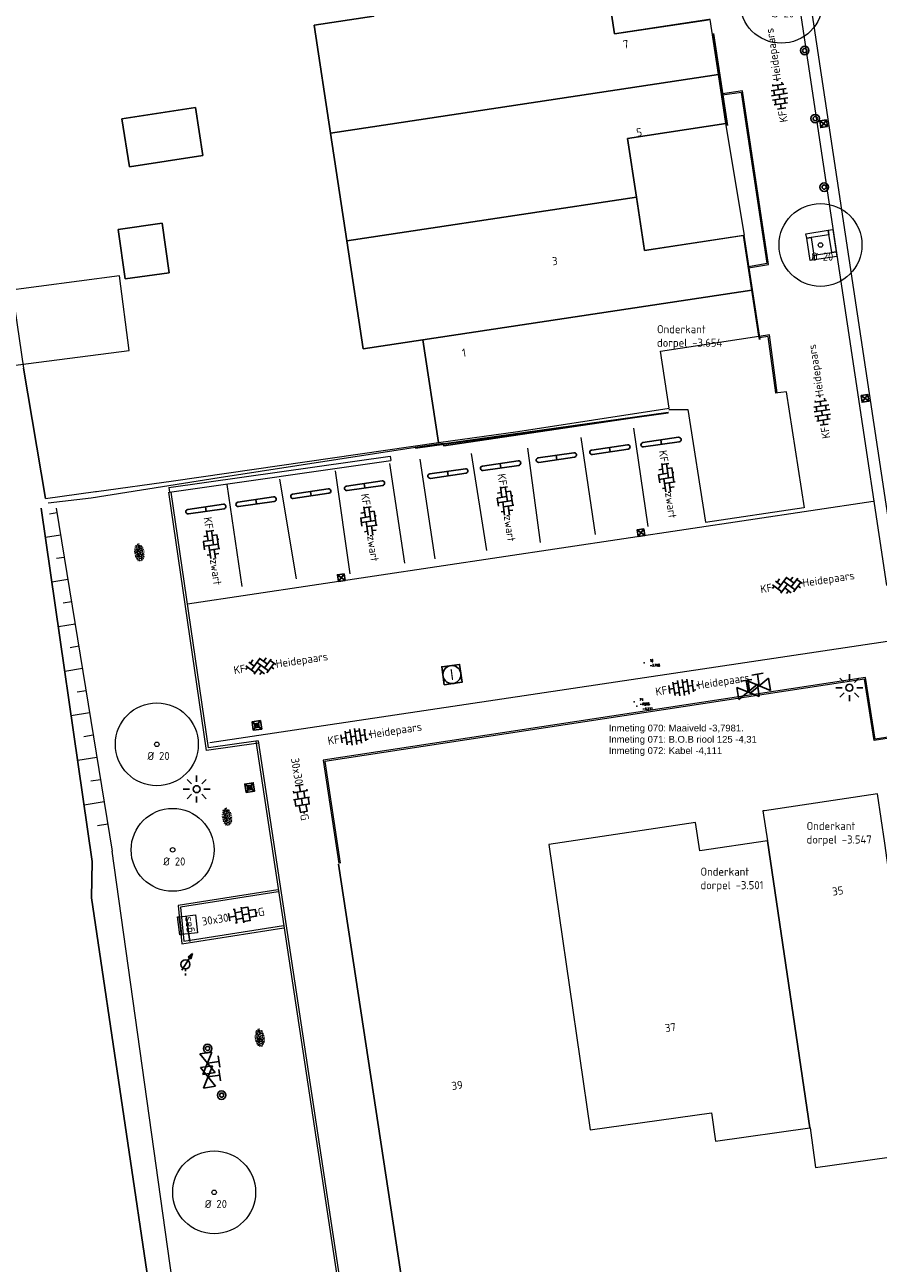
# Model space of a CAD drawing. Header units: metres. Extents: x 102746 to 103541, y 468531 to 469408.
# Tile 3 of 87: x 102978 to 103016, y 468699 to 468754. Entities that reach past the tile are written whole.
import ezdxf
from ezdxf.enums import TextEntityAlignment as Align

# ---------------------------------------------------------------- set-up
doc = ezdxf.new("R2010")
doc.units = ezdxf.units.M
for name, pattern in [('HIDDENX2', [0.75, 0.5, -0.25]), ('VH-OPSLUITBAND_100X200', [16, 8, -2, 4, -2]), ('VH-OPSLUITBAND_60X200', [12, 6, -2, 2, -2])]:
    doc.linetypes.add(name, pattern=pattern)
doc.layers.get('0').update_dxf_attribs({"lineweight": 25})
for name, color, linetype, lineweight in [('B-RO-BC-BETONVORM-G', 251, 'Continuous', 0), ('B-RO-GR-BOOM-G', 90, 'Continuous', 13), ('B-RO-GR-BOOM_BOOM_20 CM-S', 90, 'Continuous', 25), ('B-RO-GR-GRAS-S', 60, 'Continuous', 25), ('B-RO-GW-TALUDARCERING_KORT-G', 90, 'Continuous', 18), ('B-RO-GW-TALUDARCERING_LANG-G', 90, 'Continuous', 18), ('B-RO-IE-MEUBILAIR_WEGMEUBILAIR-S', 7, 'Continuous', 25), ('B-RO-IE-MEUBILAIR_WEGMEUBILAIR_LICHTMAST-S', 7, 'Continuous', 25), ('B-RO-IE-TERREINAFSCHEIDING_KUNSTMATIG_SCHUTTING-G', 90, 'IE-TERREINAFSCHEIDING-KUNSTMATIG-DICHT', 18), ('B-RO-KL-GAS_HULPSTUK-S', 30, 'Continuous', 25), ('B-RO-KL-GAS_TERREINKAST-S', 30, 'Continuous', 25), ('B-RO-KL-WATER_HULPSTUK-S', 170, 'Continuous', 25), ('B-RO-OB-BESCHOEIING-G', 7, 'OB-BESCHOEIING', 18), ('B-RO-OG-BEBOUWING-G', 7, 'Continuous', 35), ('B-RO-OG-BGT-G', 253, 'Continuous', 13), ('B-RO-RI-GWA_RIOOLPUT-S', 30, 'Continuous', 25), ('B-RO-RI-HWA_KOLK-S', 150, 'Continuous', 25), ('B-RO-VH-GOOT-G', 170, 'Continuous', 18), ('B-RO-VH-KANTOPSLUITING_ACHTERKANTBAND-G', 253, 'Continuous', 18), ('B-RO-VH-KANTOPSLUITING_OPSLUITBAND_100X200-G', 150, 'VH-OPSLUITBAND_100X200', 18), ('B-RO-VH-KANTOPSLUITING_OPSLUITBAND_60X200-G', 150, 'VH-OPSLUITBAND_60X200', 18), ('B-RO-VH-VERHARDING-G', 252, 'Continuous', 18), ('B-RO-VH-VERHARDING_BETONSTRAATSTEEN-S', 252, 'Continuous', 25), ('B-RO-VH-VERHARDING_TEGEL_BETON-S', 252, 'Continuous', 25), ('B-RO-VW-MARKERING_WEG MARKERING-G', 7, 'Continuous', 0), ('B-XX-GW-WATERGANG_GREPPEL_INSTEEK-G', 90, 'Continuous', 18), ('CALQUE_PTTOPO_ALT', 7, 'Continuous', 0), ('CALQUE_PTTOPO_MAT', 7, 'Continuous', 0), ('PTTOPO', 7, 'Continuous', 0), ('X-XX-AL-T18', 7, 'Continuous', 18)]:
    doc.layers.add(name, color=color, linetype=linetype, lineweight=lineweight)
doc.layers.add('B-RO-GW-TALUDARCERING-S', color=7, linetype='Continuous', lineweight=25, true_color=0xc5e2d1)
doc.layers.add('Punten', color=7, linetype='Continuous')
doc.styles.add('ARIAL', font='arial.ttf')
doc.styles.add('NLCS-ISO', font='txt')
doc.styles.add('NLCS-ISO-M200-T18', font='txt', dxfattribs={"height": 0.36})
doc.styles.add('Style-STANDARD', font='STANDARD.shx')
doc.linetypes.add('IE-TERREINAFSCHEIDING-KUNSTMATIG-DICHT', pattern='A,8,-1,[82,NLCS.shx,S=0.75,R=90,X=0,Y=0],-1', length=10)
doc.linetypes.add('OB-BESCHOEIING', pattern='A,30,-5,[1,NLCS.shx,S=1,R=0,X=0,Y=0],-5', length=40)

# ---------------------------------------------------------------- blocks, each defined once
blk = doc.blocks.new('B-SIE-WEG_LICHTMAST_SPOT-SO')
for p, q in [((0, 1.62), (0, 3)), ((-3, 0), (-1.62, 0)), ((-2.12, 2.12), (-1.15, 1.15)), ((1.15, 1.15), (2.12, 2.12)), ((-2.12, -2.12), (-1.15, -1.15)), ((0, -3), (0, -1.62)), ((1.15, -1.15), (2.12, -2.12)), ((1.62, 0), (3, 0))]:
    blk.add_line(p, q)
blk.add_circle((0, 0), 0.77)
at = {"style": 'NLCS-ISO'}
blk.add_attdef('TYPE', text='', height=1.8, dxfattribs=at).set_placement((0, 3), align=Align.BOTTOM_CENTER)
blk = doc.blocks.new('SIE-WEG_PARKEERMAATREGEL_STOOTBAND_200X200X900_DUBBEL')
for p, q in [((0.8, 0.1), (-0.8, 0.1)), ((0, -0.1), (0, 0.1)), ((0.8, -0.1), (-0.8, -0.1))]:
    blk.add_line(p, q)
for centre, start, end in [((-0.8, 0), 90, 270), ((0.8, 0), 270, 90)]:
    blk.add_arc(centre, 0.1, start, end)
blk = doc.blocks.new('SVH-BSS_KEIFORMAAT_ELLEBOOG_KL-SO')
for p, q in [((-2.92, 0.92), (-2.92, -0.66)), ((-2.92, 0.39), (0.23, 0.39)), ((-1.87, 1.5), (-1.87, 0.39)), ((-1.87, 1.44), (1.28, 1.44)), ((-0.82, 1.75), (-0.82, 1.44)), ((-0.82, 0.39), (-0.82, -1.75)), ((0.23, 1.44), (0.23, -1.71)), ((1.28, 1.67), (1.28, -0.66)), ((1.28, 0.39), (3.32, 0.39)), ((2.33, 1.31), (2.33, 0.39)), ((3.38, 0.18), (3.38, -0.18)), ((-3.16, -0.66), (-0.82, -0.66)), ((-1.87, -0.66), (-1.87, -1.5)), ((-0.82, -1.71), (1.03, -1.71)), ((0.23, -0.66), (3.16, -0.66)), ((2.33, -0.66), (2.33, -1.31))]:
    blk.add_line(p, q)
at = {"style": 'NLCS-ISO'}
blk.add_attdef('FORMAAT', text='', height=1.8, dxfattribs=at).set_placement((-3.39, 0), align=Align.MIDDLE_RIGHT)
blk.add_attdef('KLEUR', text='', height=1.8, dxfattribs=at).set_placement((3.39, 0), align=Align.MIDDLE_LEFT)
at = {"style": 'NLCS-ISO', "flags": 1}
blk.add_attdef('FUNCTIE', text='', height=1.8, dxfattribs=at).set_placement((0.12, -3.58), align=Align.MIDDLE_CENTER)
blk = doc.blocks.new('SVH-BSS_KEIFORMAAT_KEPER_KL-SO')
for p, q in [((-3.44, -0.47), (-2.97, 0)), ((-3.31, 0.34), (-1.48, -1.48)), ((-2.52, 1.03), (-1.48, 0)), ((-2.23, -0.74), (0, 1.48)), ((-2.23, 0.74), (-1.57, 1.4)), ((-1.77, -1.77), (0, 0)), ((-0.74, 0.74), (1.48, -1.48)), ((-0.1, 1.58), (1.48, 0)), ((0.74, 0.74), (1.4, 1.4)), ((0.74, -0.74), (2.46, 0.98)), ((1.06, -1.91), (2.97, 0)), ((2.23, 0.74), (3.31, -0.34)), ((-0.74, -0.74), (0.5, -1.99)), ((-0.52, -2), (0, -1.48)), ((2.23, -0.74), (2.72, -1.24))]:
    blk.add_line(p, q)
at = {"style": 'NLCS-ISO'}
blk.add_attdef('FORMAAT', text='', height=1.8, dxfattribs=at).set_placement((-3.47, -0.23), align=Align.MIDDLE_RIGHT)
blk.add_attdef('KLEUR', text='', height=1.8, dxfattribs=at).set_placement((3.32, -0.22), align=Align.MIDDLE_LEFT)
at = {"style": 'NLCS-ISO', "flags": 1}
blk.add_attdef('FUNCTIE', text='', height=1.8, dxfattribs=at).set_placement((0.12, -3.58), align=Align.MIDDLE_CENTER)
blk = doc.blocks.new('SVH-BSS_KEIFORMAAT_HALFST_KL-SO')
for p, q in [((-3.15, -1), (-3.15, 0.83)), ((-3.15, 0), (-2.1, 0)), ((-2.1, -1.59), (-2.1, 1.42)), ((-2.1, 1.05), (-1.05, 1.05)), ((-1.05, -1.83), (-1.05, 1.66)), ((-1.05, 0), (0, 0)), ((0, -1.88), (0, 1.71)), ((0, 1.05), (1.05, 1.05)), ((1.05, -1.75), (1.05, 1.58)), ((1.05, 0), (2.1, 0)), ((2.1, -1.4), (2.1, 1.22)), ((2.1, 1.05), (2.41, 1.05)), ((3.15, -0.26), (3.15, 0.09)), ((3.15, 0), (3.16, 0)), ((-2.1, -1.05), (-1.05, -1.05)), ((0, -1.05), (1.05, -1.05)), ((2.1, -1.05), (2.64, -1.05))]:
    blk.add_line(p, q)
at = {"style": 'NLCS-ISO'}
blk.add_attdef('FORMAAT', text='', height=1.8, dxfattribs=at).set_placement((-3.62, -0.09), align=Align.MIDDLE_RIGHT)
blk.add_attdef('KLEUR', text='', height=1.8, dxfattribs=at).set_placement((3.17, -0.09), align=Align.MIDDLE_LEFT)
at = {"style": 'NLCS-ISO', "flags": 1}
blk.add_attdef('FUNCTIE', text='', height=1.8, dxfattribs=at).set_placement((0.12, -3.58), align=Align.MIDDLE_CENTER)
blk = doc.blocks.new('SGR-BOOM 20')
at = {"layer": 'B-RO-GR-BOOM-G'}
for radius in [1.84, 0.1]:
    blk.add_circle((0.001, 0), radius, dxfattribs=at)
at = {"layer": 'X-XX-AL-T18', "insert": (-0.417, -0.337), "char_height": 0.36, "attachment_point": 1, "style": 'NLCS-ISO-M200-T18'}
blk.add_mtext_dynamic_manual_height_columns('%%C 20', width=1.83388, gutter_width=1.8, heights=[0], dxfattribs=at)
blk = doc.blocks.new('B-SRI-KOLK_STRAAT_300X300-SO')
for p, q in [((-0.75, 0), (0.75, 1.5)), ((0.75, 0), (-0.75, 1.5))]:
    blk.add_line(p, q)
at = {"flags": 128}
blk.add_lwpolyline([(-0.75, 0), (0.75, 0), (0.75, 1.5), (-0.75, 1.5)], close=True, dxfattribs=at)
blk = doc.blocks.new('SKL-WTB_HULP_AFSLUITER_HANDB-SO')
for p, q in [((2.3, 1.37), (-2.3, -1.37)), ((-2.3, 1.37), (2.3, -1.37)), ((2.3, -1.37), (2.3, 1.37))]:
    blk.add_line(p, q)
at = {"ltscale": 0.1}
for p, q in [((-2.3, -1.37), (-2.3, 1.37)), ((-1.25, 2.62), (1.25, 2.62)), ((0, 0), (0, 2.62))]:
    blk.add_line(p, q, dxfattribs=at)
blk = doc.blocks.new('SIE-WEG_PAAL_BETON')
for radius in [0.188, 0.0938]:
    blk.add_circle((0, 0), radius)
blk = doc.blocks.new('SIE-WEG_PAAL_KUNSTSTOF')
for p, q in [((-0.188, 0.188), (0.188, -0.188)), ((0.188, 0.188), (-0.188, -0.188))]:
    blk.add_line(p, q)
at = {"flags": 128}
for points in [[(-0.188, -0.188), (0.188, -0.188), (0.188, 0.188), (-0.188, 0.188)], [(-0.094, 0.094), (0.094, 0.094), (0.094, -0.094), (-0.094, -0.094)]]:
    blk.add_lwpolyline(points, close=True, dxfattribs=at)
blk = doc.blocks.new('SVH-TEGEL_300X300_DUN_HALFST_KL-SO')
for p, q in [((-3.08, 0.75), (-3, 0.75)), ((-3, -0.83), (-3, 0.83)), ((-3, 0), (-1.5, 0)), ((-1.84, 1.5), (-1.5, 1.5)), ((-1.5, -1.6), (-1.5, 1.6)), ((-1.5, 0.75), (0, 0.75)), ((0, -1.78), (0, 1.78)), ((0, 1.5), (1.5, 1.5)), ((0, 0), (1.5, 0)), ((1.5, -1.6), (1.5, 1.6)), ((1.5, 0.75), (3, 0.75)), ((3, -0.83), (3, 0.83)), ((3, 0), (3.39, 0)), ((-3.08, -0.75), (-3, -0.75)), ((-1.84, -1.5), (-1.5, -1.5)), ((-1.5, -0.75), (0, -0.75)), ((0, -1.5), (1.5, -1.5)), ((1.5, -0.75), (3, -0.75))]:
    blk.add_line(p, q)
at = {"style": 'NLCS-ISO'}
blk.add_attdef('FORMAAT', text='', height=1.8, dxfattribs=at).set_placement((-3.18, 0), align=Align.MIDDLE_RIGHT)
blk.add_attdef('KLEUR', text='', height=1.8, dxfattribs=at).set_placement((3.49, 0), align=Align.MIDDLE_LEFT)
at = {"style": 'NLCS-ISO', "flags": 1}
blk.add_attdef('FUNCTIE', text='', height=1.8, dxfattribs=at).set_placement((0.12, -3.58), align=Align.MIDDLE_CENTER)
blk = doc.blocks.new('SGR-GRAS_01-SO')
at = {"ltscale": 0.1}
for p, q in [((-1.96, -0.07), (-1.98, 0)), ((-1.93, 0.19), (-1.93, 0.24)), ((-1.89, 0.24), (-1.92, 0.25)), ((-1.67, 0.02), (-1.6, 0.04)), ((-1.6, 0.24), (-1.65, 0.29)), ((-1.53, 0.32), (-1.6, 0.35)), ((-1.45, 0.64), (-1.52, 0.66)), ((-1.52, 0.19), (-1.44, 0.19)), ((-1.47, 0.58), (-1.48, 0.65)), ((-1.43, 0.48), (-1.35, 0.5)), ((-1.36, 0.21), (-1.43, 0.23)), ((-1.42, 0.13), (-1.36, 0.17)), ((-1.38, 0.11), (-1.32, 0.16)), ((-1.37, 0.01), (-1.38, 0.08)), ((-1.33, 0.11), (-1.33, 0.19)), ((-1.3, 0.76), (-1.32, 0.77)), ((-1.28, 0.68), (-1.28, 0.76)), ((-1.17, 0.39), (-1.23, 0.43)), ((-1.17, 0.24), (-1.22, 0.29)), ((-1.15, 0.65), (-1.21, 0.7)), ((-1.11, 0.17), (-1.04, 0.19)), ((-1.03, 0.03), (-1.1, 0.07)), ((-0.94, 0.84), (-1, 0.88)), ((-0.97, 0.51), (-0.92, 0.57)), ((-0.89, 0.5), (-0.97, 0.52)), ((-0.94, 0.19), (-0.87, 0.19)), ((-0.92, 0.42), (-0.86, 0.46)), ((-0.89, 0.81), (-0.82, 0.81)), ((-0.87, 0.66), (-0.89, 0.73)), ((-0.8, 0.06), (-0.88, 0.08)), ((-0.87, 0.62), (-0.8, 0.64)), ((-0.8, 0.47), (-0.87, 0.51)), ((-0.75, 0.24), (-0.8, 0.29)), ((-0.77, 0.09), (-0.79, 0.16)), ((-0.73, 0.65), (-0.78, 0.7)), ((-0.74, 0.03), (-0.73, 0.11)), ((-0.67, 0.11), (-0.73, 0.14)), ((-0.69, 0.61), (-0.68, 0.68)), ((-0.58, 0.92), (-0.64, 0.96)), ((-0.56, 0.92), (-0.51, 0.97)), ((-0.56, 0.32), (-0.48, 0.34)), ((-0.44, 0.55), (-0.51, 0.59)), ((-0.43, 0.78), (-0.5, 0.8)), ((-0.42, 0.71), (-0.36, 0.74)), ((-0.34, 0.35), (-0.41, 0.37)), ((-0.32, 0.24), (-0.38, 0.29)), ((-0.31, 0.19), (-0.37, 0.22)), ((-0.37, 0.19), (-0.29, 0.19)), ((-0.31, 0.65), (-0.36, 0.7)), ((-0.32, 0.81), (-0.24, 0.81)), ((-0.32, 0.77), (-0.24, 0.79)), ((-0.28, 0.73), (-0.29, 0.81)), ((-0.21, 1), (-0.27, 1.03)), ((-0.24, 0.02), (-0.17, 0.04)), ((-0.18, 0.17), (-0.19, 0.24)), ((-0.08, 0.63), (-0.14, 0.67)), ((-0.14, -0.04), (-0.14, 0.03)), ((-0.09, 0.53), (-0.09, 0.6)), ((-0.08, 0.16), (-0.03, 0.21)), ((-0.07, 0.19), (0, 0.23)), ((0.06, 0.27), (-0.01, 0.3)), ((0, 0.47), (0.07, 0.49)), ((0.1, 0.24), (0.05, 0.29)), ((0.13, 0.64), (0.06, 0.66)), ((0.07, 0.99), (0.14, 1.03)), ((0.12, 0.65), (0.07, 0.7)), ((0.22, 0.2), (0.15, 0.22)), ((0.21, 0.19), (0.28, 0.19)), ((0.29, 0.71), (0.22, 0.75)), ((0.24, 0.92), (0.31, 0.94)), ((0.26, 0.81), (0.33, 0.81)), ((0.32, 0.81), (0.3, 0.89)), ((0.31, 0.17), (0.39, 0.19)), ((0.32, 0.57), (0.38, 0.62)), ((0.42, 0.34), (0.36, 0.38)), ((0.42, 0.25), (0.4, 0.32)), ((0.43, 0.48), (0.49, 0.51)), ((0.53, 0.24), (0.47, 0.29)), ((0.54, 0.65), (0.49, 0.7)), ((0.56, -0.02), (0.49, 0.02)), ((0.5, 0.45), (0.51, 0.53)), ((0.59, 0.93), (0.52, 0.94)), ((0.55, 0.62), (0.63, 0.64)), ((0.65, 0.79), (0.58, 0.83)), ((0.68, 0.49), (0.61, 0.51)), ((0.77, 0.05), (0.7, 0.07)), ((0.78, 0.42), (0.72, 0.46)), ((0.78, 0.19), (0.86, 0.19)), ((0.83, 0.81), (0.91, 0.81)), ((0.92, 0.06), (0.85, 0.09)), ((0.87, 0.31), (0.94, 0.33)), ((0.95, 0.24), (0.9, 0.29)), ((0.91, 0.89), (0.91, 0.92)), ((0.97, 0.65), (0.91, 0.7)), ((0.93, 0.76), (0.99, 0.8)), ((1.01, 0.87), (0.95, 0.91)), ((1.01, 0.33), (1, 0.4)), ((1.15, 0.78), (1.08, 0.8)), ((1.15, 0.5), (1.08, 0.54)), ((1.1, 0.38), (1.1, 0.45)), ((1.11, 0.77), (1.18, 0.79)), ((1.24, 0.34), (1.17, 0.36)), ((1.18, 0.01), (1.26, 0.03)), ((1.21, 0.21), (1.26, 0.26)), ((1.28, 0.14), (1.22, 0.17)), ((1.28, 0.25), (1.35, 0.29)), ((1.37, 0.24), (1.32, 0.29)), ((1.39, 0.65), (1.34, 0.7)), ((1.36, 0.19), (1.43, 0.19)), ((1.42, 0.46), (1.5, 0.48)), ((1.51, 0.58), (1.44, 0.62)), ((1.64, 0.21), (1.58, 0.25)), ((1.61, 0.41), (1.59, 0.48)), ((1.69, 0.3), (1.7, 0.37)), ((1.79, 0.19), (1.72, 0.21)), ((1.74, 0.16), (1.81, 0.18)), ((1.8, 0.24), (1.75, 0.29)), ((1.93, 0.19), (1.95, 0.19)), ((-1.92, -0.16), (-1.85, -0.12)), ((-1.82, -0.08), (-1.9, -0.06)), ((-1.76, -0.13), (-1.82, -0.09)), ((-1.78, -0.3), (-1.73, -0.25)), ((-1.62, -0.5), (-1.69, -0.46)), ((-1.63, -0.57), (-1.68, -0.52)), ((-1.61, -0.17), (-1.67, -0.11)), ((-1.57, -0.44), (-1.49, -0.44)), ((-1.54, -0.66), (-1.5, -0.64)), ((-1.4, -0.05), (-1.46, -0.01)), ((-1.38, -0.46), (-1.38, -0.39)), ((-1.35, -0.28), (-1.28, -0.26)), ((-1.27, -0.23), (-1.34, -0.21)), ((-1.26, -0.42), (-1.33, -0.38)), ((-1.27, -0.56), (-1.28, -0.48)), ((-1.21, -0.57), (-1.26, -0.52)), ((-1.18, -0.67), (-1.25, -0.65)), ((-1.19, -0.17), (-1.24, -0.11)), ((-1.13, -0.78), (-1.19, -0.75)), ((-1.06, -0.39), (-1, -0.35)), ((-1.04, -0.58), (-0.97, -0.57)), ((-0.99, -0.44), (-0.92, -0.44)), ((-0.9, -0.34), (-0.96, -0.3)), ((-0.9, -0.65), (-0.84, -0.6)), ((-0.84, -0.94), (-0.85, -0.93)), ((-0.78, -0.57), (-0.84, -0.52)), ((-0.76, -0.7), (-0.83, -0.67)), ((-0.76, -0.17), (-0.82, -0.11)), ((-0.8, -0.13), (-0.73, -0.11)), ((-0.71, -0.38), (-0.79, -0.36)), ((-0.79, -0.54), (-0.78, -0.46)), ((-0.72, -0.89), (-0.65, -0.87)), ((-0.71, -0.9), (-0.64, -0.86)), ((-0.62, -0.82), (-0.7, -0.8)), ((-0.67, -0.48), (-0.69, -0.4)), ((-0.53, -0.26), (-0.6, -0.22)), ((-0.58, -0.99), (-0.59, -0.97)), ((-0.57, -0.1), (-0.5, -0.06)), ((-0.49, -0.25), (-0.44, -0.19)), ((-0.48, -0.44), (-0.41, -0.42)), ((-0.4, -0.63), (-0.46, -0.59)), ((-0.38, -0.98), (-0.43, -0.93)), ((-0.42, -0.44), (-0.34, -0.44)), ((-0.36, -0.57), (-0.41, -0.52)), ((-0.34, -0.17), (-0.39, -0.11)), ((-0.26, -0.99), (-0.33, -0.95)), ((-0.25, -0.09), (-0.32, -0.07)), ((-0.17, -0.18), (-0.24, -0.14)), ((-0.16, -0.53), (-0.23, -0.51)), ((-0.21, -0.61), (-0.15, -0.58)), ((-0.19, -0.62), (-0.19, -0.54)), ((-0.17, -0.74), (-0.1, -0.72)), ((-0.07, -0.97), (-0.14, -0.95)), ((-0.04, -0.55), (-0.1, -0.51)), ((-0.08, -0.4), (-0.09, -0.32)), ((-0.01, -1.01), (0.04, -0.95)), ((0.05, -0.98), (0, -0.93)), ((0.07, -0.57), (0.01, -0.52)), ((0.02, -0.96), (0.01, -0.89)), ((0.08, -0.17), (0.03, -0.11)), ((0.1, -0.91), (0.03, -0.88)), ((0.07, -0.29), (0.14, -0.27)), ((0.19, -0.1), (0.13, -0.06)), ((0.16, -0.44), (0.23, -0.44)), ((0.17, -1.04), (0.22, -1.02)), ((0.31, -0.24), (0.24, -0.22)), ((0.33, -0.47), (0.26, -0.43)), ((0.29, -0.33), (0.35, -0.29)), ((0.4, -0.68), (0.32, -0.66)), ((0.39, -0.6), (0.45, -0.55)), ((0.39, -0.59), (0.46, -0.57)), ((0.4, -0.69), (0.41, -0.62)), ((0.46, -0.83), (0.4, -0.8)), ((0.47, -0.98), (0.42, -0.93)), ((0.49, -0.57), (0.44, -0.52)), ((0.45, -0.12), (0.46, -0.05)), ((0.51, -0.17), (0.45, -0.11)), ((0.52, -0.32), (0.5, -0.24)), ((0.62, -0.88), (0.6, -0.81)), ((0.63, -0.14), (0.7, -0.12)), ((0.69, -0.39), (0.62, -0.35)), ((0.64, -0.84), (0.71, -0.81)), ((0.7, -0.89), (0.77, -0.88)), ((0.73, -0.44), (0.81, -0.44)), ((0.82, -0.76), (0.76, -0.72)), ((0.78, -0.04), (0.85, 0)), ((0.86, -0.39), (0.79, -0.37)), ((0.8, -0.19), (0.85, -0.14)), ((0.86, -0.94), (0.84, -0.93)), ((0.91, -0.57), (0.86, -0.52)), ((0.93, -0.17), (0.88, -0.11)), ((0.95, -0.83), (0.88, -0.81)), ((0.94, -0.44), (1.01, -0.42)), ((1.05, -0.31), (0.99, -0.27)), ((1, -0.77), (1, -0.7)), ((1.05, -0.2), (1.05, -0.12)), ((1.11, -0.24), (1.1, -0.16)), ((1.19, -0.68), (1.12, -0.64)), ((1.14, -0.56), (1.21, -0.52)), ((1.21, -0.8), (1.2, -0.73)), ((1.33, -0.1), (1.26, -0.08)), ((1.26, -0.75), (1.33, -0.73)), ((1.34, -0.57), (1.29, -0.52)), ((1.36, -0.17), (1.3, -0.11)), ((1.31, -0.44), (1.38, -0.44)), ((1.42, -0.23), (1.35, -0.19)), ((1.42, -0.54), (1.35, -0.52)), ((1.55, -0.6), (1.49, -0.56)), ((1.5, -0.29), (1.57, -0.27)), ((1.64, -0.27), (1.65, -0.2)), ((1.64, -0.27), (1.7, -0.23)), ((1.68, -0.55), (1.74, -0.5)), ((1.71, -0.16), (1.69, -0.09)), ((1.78, -0.15), (1.71, -0.11)), ((1.71, -0.52), (1.71, -0.52)), ((1.78, -0.17), (1.73, -0.11)), ((1.88, -0.25), (1.81, -0.23))]:
    blk.add_line(p, q, dxfattribs=at)
at = {"ltscale": 0.1, "style": 'NLCS-ISO'}
blk.add_attdef('TYPE', text='', height=0.5, dxfattribs=at).set_placement((3.47, -0.02), align=Align.MIDDLE_CENTER)
blk = doc.blocks.new('A$C0d379f04')
at = {"layer": 'B-RO-VH-VERHARDING-G', "flags": 128}
for points in [[(0, 1.2), (1, 1.2), (1, 1), (0, 1)], [(1.2, 1.2), (1.2, 0.2), (1, 0.2), (1, 1.2)], [(0.2, 1), (0.2, 0), (0, 0), (0, 1)], [(0.2, 0.2), (1.2, 0.2), (1.2, 0), (0.2, 0)]]:
    blk.add_lwpolyline(points, close=True, dxfattribs=at)
blk = doc.blocks.new('SKL-WTB_HULP_METER_KATHODISCHE BESCHERMING-SO')
blk.add_hatch(color=256).paths.add_polyline_path([(0.61, 4.39), (1.21, 4.01), (1.53, 5.17)])
at = {"linetype": 'ByBlock'}
for p, q in [((0.91, 4.2), (-0.81, 1.52)), ((0.61, 4.39), (1.53, 5.17)), ((0.61, 4.39), (1.21, 4.01)), ((1.21, 4.01), (1.53, 5.17))]:
    blk.add_line(p, q, dxfattribs=at)
at = {"linetype": 'HIDDENX2'}
blk.add_line((0, 1.79), (0, 0), dxfattribs=at)
blk.add_circle((0, 2.79), 1)
blk = doc.blocks.new('*U218')
at = {"layer": 'B-RO-GW-TALUDARCERING_KORT-G'}
for p, q in [((102979.543, 468732.458, -4.573), (102979.217, 468732.404, -4.573)), ((102979.866, 468730.484, -4.573), (102979.522, 468730.428, -4.573)), ((102980.189, 468728.51, -4.573), (102979.827, 468728.451, -4.573)), ((102980.512, 468726.537, -4.573), (102980.131, 468726.474, -4.573)), ((102980.835, 468724.563, -4.573), (102980.436, 468724.497, -4.573)), ((102981.158, 468722.589, -4.573), (102980.74, 468722.521, -4.573)), ((102981.481, 468720.615, -4.573), (102981.045, 468720.544, -4.573)), ((102981.804, 468718.642, -4.573), (102981.35, 468718.567, -4.573))]:
    blk.add_line(p, q, dxfattribs=at)
at = {"layer": 'B-RO-GW-TALUDARCERING_LANG-G'}
for p, q in [((102979.705, 468731.471, -4.573), (102979.034, 468731.361, -4.573)), ((102980.028, 468729.497, -4.573), (102979.321, 468729.381, -4.573)), ((102980.351, 468727.523, -4.573), (102979.607, 468727.402, -4.573)), ((102980.674, 468725.55, -4.573), (102979.893, 468725.422, -4.573)), ((102980.997, 468723.576, -4.573), (102980.179, 468723.442, -4.573)), ((102981.32, 468721.602, -4.573), (102980.465, 468721.462, -4.573)), ((102981.643, 468719.629, -4.573), (102980.752, 468719.483, -4.573))]:
    blk.add_line(p, q, dxfattribs=at)
blk = doc.blocks.new('SKL-GAS_TERREINKAST-SO')
at = {"lineweight": 18}
for points in [[(-2, 2), (2, 2), (2, 1.68), (-2, 1.68)], [(-2, 1.52), (2, 1.52), (2, -2), (-2, -2)]]:
    blk.add_lwpolyline(points, close=True, dxfattribs=at)
at = {"lineweight": 18, "style": 'NLCS-ISO'}
blk.add_text('gas', height=1.8, dxfattribs=at).set_placement((0, 0), align=Align.MIDDLE_CENTER)
blk = doc.blocks.new('SRI-PUT_INSPECTIE-SO')
at = {"lineweight": -3, "flags": 128}
blk.add_lwpolyline([(-2, -2), (2, -2), (2, 2), (-2, 2)], close=True, dxfattribs=at)
at = {"lineweight": -3, "ltscale": 1.5}
blk.add_circle((0, 0), 2, dxfattribs=at)
at = {"ltscale": 0.1, "style": 'NLCS-ISO'}
blk.add_text('I', height=2.5, dxfattribs=at).set_placement((0, -0.01), align=Align.MIDDLE_CENTER)
blk = doc.blocks.new('PTTOPO')
at = {"layer": 'PTTOPO'}
blk.add_point((0, 0), dxfattribs=at)
at = {"layer": 'CALQUE_PTTOPO_ALT', "style": 'Style-STANDARD', "width": 0.8}
blk.add_attdef('ALT', text='', height=0.1, dxfattribs=at).set_placement((0.25, -0.1), align=Align.MIDDLE_LEFT)
at = {"layer": 'CALQUE_PTTOPO_MAT', "style": 'Style-STANDARD', "width": 0.8}
blk.add_attdef('MAT', text='', height=0.1, dxfattribs=at).set_placement((0.25, 0.1), align=Align.MIDDLE_LEFT)

msp = doc.modelspace()

# ---------------------------------------------------------------- linework, layer by layer
at = {"layer": 'B-RO-BC-BETONVORM-G', "linetype": 'Continuous', "elevation": -3.821}
for points in [[(102984.514, 468733.582), (102994.331, 468734.986)], [(102984.542, 468733.384), (102994.359, 468734.788)]]:
    msp.add_lwpolyline(points, dxfattribs=at)
at = {"layer": 'B-RO-BC-BETONVORM-G', "elevation": -3.821, "flags": 128}
for points in [[(102994.331, 468734.986), (102994.359, 468734.788)], [(102984.514, 468733.582), (102984.542, 468733.384)]]:
    msp.add_lwpolyline(points, dxfattribs=at)
at = {"layer": 'B-RO-IE-TERREINAFSCHEIDING_KUNSTMATIG_SCHUTTING-G', "linetype": 'Continuous', "elevation": -4.161}
msp.add_lwpolyline([(102979.16, 468732.908), (102981.068, 468733.124), (102986.743, 468734.038), (102995.464, 468735.376)], dxfattribs=at)
at = {"layer": 'B-RO-OB-BESCHOEIING-G', "elevation": -4.573}
msp.add_lwpolyline([(102981.114, 468716.976), (102978.844, 468732.676)], dxfattribs=at)
at = {"layer": 'B-RO-OG-BEBOUWING-G', "linetype": 'Continuous'}
for p, q in [((103009.299, 468749.657, -2.22), (103008.681, 468753.746, -1.943)), ((103010.734, 468740.154, -2.218), (103010.033, 468744.794, -2.216)), ((102995.458, 468735.342, -2.259), (103006.669, 468736.917, -2.222))]:
    msp.add_line(p, q, dxfattribs=at)
at = {"layer": 'B-RO-OG-BGT-G', "color": 252, "flags": 128}
for points in [[(102992.415, 468744.538), (102991.691, 468749.326), (102990.968, 468754.109), (102993.615, 468754.509), (102993.55, 468754.939), (102996.092, 468755.324), (102995.432, 468759.689), (102994.707, 468764.478), (102993.983, 468769.267), (102993.274, 468773.951), (102973.278, 468770.747), (102975.279, 468757.838), (102978.065, 468738.879), (102979.036, 468733.102), (102981.256, 468733.406), (102981.294, 468733.411), (102984.719, 468733.879), (102996.477, 468735.585), (102995.787, 468740.149), (102993.138, 468739.749)], [(102994.338, 468749.726), (103008.901, 468751.927), (103008.538, 468754.371), (103008.472, 468754.361), (103004.288, 468753.728), (103003.992, 468755.683), (103003.933, 468756.075), (102996.156, 468754.9), (102996.092, 468755.324), (102993.55, 468754.939), (102993.615, 468754.509), (102990.968, 468754.109), (102991.691, 468749.326)], [(103008.901, 468751.927), (102994.338, 468749.726), (102991.691, 468749.326), (102992.415, 468744.538), (102995.063, 468744.938), (103005.261, 468746.479), (103004.866, 468749.087), (103009.225, 468749.747)], [(102985.689, 468750.464), (102986.025, 468748.335), (102982.768, 468747.82), (102982.432, 468749.95)], [(102985.689, 468750.464), (102982.432, 468749.95), (102982.768, 468747.82), (102986.025, 468748.335)], [(103005.261, 468746.479), (103005.619, 468744.113), (103010.057, 468744.785), (103009.225, 468749.747), (103004.866, 468749.087)], [(103010.38, 468742.353), (103010.012, 468744.778), (103005.619, 468744.113), (103005.261, 468746.479), (102995.063, 468744.938), (102992.415, 468744.538), (102993.138, 468739.749), (102995.787, 468740.149)], [(102984.218, 468745.318), (102984.53, 468743.124), (102982.574, 468742.846), (102982.262, 468745.04)], [(102984.218, 468745.318), (102982.262, 468745.04), (102982.574, 468742.846), (102984.53, 468743.124)], [(102982.316, 468742.982), (102976.932, 468742.278), (102977.364, 468738.974), (102982.748, 468739.677)], [(102995.787, 468740.149), (102996.477, 468735.585), (102996.477, 468735.585), (103000, 468736.067), (103006.711, 468737.11), (103006.327, 468739.647), (103010.694, 468740.308), (103010.38, 468742.353)], [(103018.159, 468704.092), (103016.285, 468717.795), (103015.958, 468719.984), (103010.951, 468719.236), (103010.88, 468719.225), (103011.076, 468717.898), (103012.955, 468705.159), (103012.967, 468705.161), (103013.216, 468703.394)], [(103003.21, 468705.068), (103008.592, 468705.828), (103008.77, 468704.568), (103012.955, 468705.159), (103011.076, 468717.898), (103008.07, 468717.448), (103007.881, 468718.713), (103001.38, 468717.741)]]:
    msp.add_lwpolyline(points, close=True, dxfattribs=at)
for points in [[(103010.075, 468759.698), (103010.075, 468759.698), (103005.836, 468759.057), (103006.294, 468756.031), (103003.992, 468755.683), (103004.288, 468753.728), (103008.459, 468754.359)], [(102979.036, 468733.102), (102979.036, 468733.102), (102978.065, 468738.879)], [(102988.078, 468686.727), (102988.074, 468686.749), (102986.218, 468686.492), (102986.127, 468687.076), (102986.069, 468687.892), (102985.895, 468689.526), (102982.001, 468717.442)], [(102985.203, 468687.484), (102981.082, 468715.369), (102981.114, 468716.976)], [(102981.114, 468716.976), (102981.082, 468715.369), (102985.203, 468687.484), (102985.261, 468687.018), (102985.433, 468686.384), (102986.284, 468683.252), (102986.41, 468682.79), (102986.701, 468682.44), (102988.045, 468683.502), (102988.285, 468683.536), (102988.59, 468683.579)]]:
    msp.add_lwpolyline(points, dxfattribs=at)
at = {"layer": 'B-RO-VH-GOOT-G', "linetype": 'Continuous', "elevation": -3.825}
for points in [[(103016.382, 468729.23), (103009.007, 468778.29)], [(103016.881, 468729.308), (103009.502, 468778.365)]]:
    msp.add_lwpolyline(points, dxfattribs=at)
at = {"layer": 'B-RO-VH-KANTOPSLUITING_ACHTERKANTBAND-G', "linetype": 'Continuous'}
for points, elevation in [([(103010.241, 468743.338), (103011.13, 468743.492), (103009.969, 468751.196), (103009.076, 468751.067)], -3.693), ([(103011.504, 468737.792), (103011.167, 468740.36), (103010.709, 468740.298)], -3.757), ([(103095.591, 468734.596), (103084.966, 468733.024), (103072.017, 468731.004), (103063.911, 468729.763), (103053.947, 468728.259), (103047.078, 468727.193), (103038.486, 468725.868), (103029.303, 468724.494), (103015.863, 468722.416), (103015.432, 468725.146), (102991.365, 468721.475), (102992.063, 468716.898)], -3.816), ([(102988.477, 468722.333), (102986.266, 468722.03), (102984.613, 468733.387)], -3.806), ([(102988.475, 468722.345), (102993.165, 468691.339), (102990.684, 468689.316), (102990.957, 468688.976), (102987.629, 468686.226)], -3.798), ([(102989.363, 468715.632), (102985.029, 468714.947), (102985.178, 468713.437), (102989.603, 468714.135)], -3.719)]:
    msp.add_lwpolyline(points, dxfattribs=dict(at, elevation=elevation))
at = {"layer": 'B-RO-VH-KANTOPSLUITING_OPSLUITBAND_100X200-G', "linetype": 'Continuous'}
for points, elevation in [([(102988.491, 468722.234), (102986.181, 468721.917), (102984.514, 468733.373)], -3.806), ([(102988.376, 468722.33), (102993.058, 468691.381), (102990.543, 468689.33), (102990.817, 468688.991), (102987.565, 468686.303)], -3.798), ([(102989.348, 468715.731), (102984.92, 468715.031), (102985.089, 468713.322), (102989.619, 468714.036)], -3.719)]:
    msp.add_lwpolyline(points, dxfattribs=dict(at, elevation=elevation))
at = {"layer": 'B-RO-VH-KANTOPSLUITING_OPSLUITBAND_60X200-G', "linetype": 'Continuous', "elevation": -3.693}
msp.add_lwpolyline([(103010.231, 468743.398), (103011.062, 468743.541), (103009.919, 468751.128), (103009.085, 468751.008)], dxfattribs=at)
at = {"layer": 'B-RO-VH-KANTOPSLUITING_OPSLUITBAND_60X200-G', "linetype": 'Continuous'}
for points in [[(103011.444, 468737.784, -3.757), (103011.116, 468740.285, -3.711), (103010.709, 468740.232, -3.634)], [(103095.6, 468734.536, -3.816), (103084.975, 468732.965, -3.789), (103072.026, 468730.945, -3.815), (103063.92, 468729.703, -3.81), (103053.956, 468728.2, -3.798), (103047.088, 468727.134, -3.785), (103038.495, 468725.809, -3.808), (103029.312, 468724.434, -3.786), (103015.813, 468722.348, -3.749), (103015.382, 468725.078, -3.754), (102991.433, 468721.425, -3.744), (102992.122, 468716.907, -3.651)]]:
    msp.add_polyline3d(points, dxfattribs=at)
at = {"layer": 'B-RO-VH-VERHARDING-G', "linetype": 'Continuous'}
for points, elevation in [([(103012.72, 468732.685), (103011.928, 468737.838), (103011.426, 468737.772)], -3.802), ([(103006.703, 468737.049), (103007.541, 468737.051), (103008.33, 468732.043), (103012.691, 468732.695)], -3.87), ([(103015.769, 468732.973), (102985.34, 468728.41)], -3.846), ([(102986.337, 468722.268), (103016.702, 468726.814), (103016.448, 468728.646)], -3.833)]:
    msp.add_lwpolyline(points, dxfattribs=dict(at, elevation=elevation))
at = {"layer": 'B-RO-VW-MARKERING_WEG MARKERING-G', "linetype": 'Continuous'}
for points, elevation in [([(103005.785, 468731.852), (103005.152, 468736.22)], -3.925), ([(103002.799, 468735.809), (103003.434, 468731.507)], -3.76), ([(102997.927, 468735.092), (102998.605, 468730.783)], -3.729), ([(103001.004, 468731.146), (103000.442, 468735.328)], -3.889), ([(102994.306, 468734.649), (102994.973, 468730.232)], -3.803), ([(102996.335, 468730.424), (102995.668, 468734.848)], -3.895), ([(102989.422, 468733.955), (102990.166, 468729.527)], -3.819), ([(102992.561, 468729.752), (102991.912, 468734.322)], -3.921), ([(102987.767, 468729.189), (102987.105, 468733.715)], -3.882)]:
    msp.add_lwpolyline(points, dxfattribs=dict(at, elevation=elevation))
at = {"layer": 'B-XX-GW-WATERGANG_GREPPEL_INSTEEK-G', "linetype": 'Continuous', "elevation": -4.573}
msp.add_lwpolyline([(102979.508, 468732.673), (102982.001, 468717.442)], dxfattribs=at)
at = {"layer": 'Punten', "linetype": 'Continuous'}
for points, elevation in [([(102995.444, 468735.357), (102996.681, 468735.54), (102996.72, 468735.441), (103006.682, 468736.913)], -3.79), ([(102994.907, 468698.003), (102992.048, 468716.865)], -3.6), ([(102985.448, 468713.425), (102985.285, 468714.575)], -3.825)]:
    msp.add_lwpolyline(points, dxfattribs=dict(at, elevation=elevation))
msp.add_lwpolyline([(102981.114, 468716.976), (102978.844, 468732.676)], dxfattribs=at)
msp.add_lwpolyline([(102981.114, 468716.976), (102978.844, 468732.676)], dxfattribs=at)

# ---------------------------------------------------------------- block references
at = {"layer": 'B-RO-GR-BOOM_BOOM_20 CM-S'}
for p in [(103011.692, 468755.154, -3.661), (103013.432, 468744.356, -3.695), (102983.978, 468722.185, -3.831), (102984.677, 468717.499, -3.878), (102986.523, 468702.292, -3.907)]:
    msp.add_blockref('SGR-BOOM 20', p, dxfattribs=at)
at = {"layer": 'B-RO-GR-GRAS-S', "xscale": 0.2, "yscale": 0.2, "zscale": 0.2, "rotation": 277.7364865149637}
for p in [(102983.202, 468730.695), (102987.09, 468718.955), (102988.547, 468709.154)]:
    msp.add_blockref('SGR-GRAS_01-SO', p, dxfattribs=at)
at = {"layer": 'B-RO-GW-TALUDARCERING-S'}
msp.add_blockref('*U218', (0, 0), dxfattribs=at)
at = {"layer": 'B-RO-IE-MEUBILAIR_WEGMEUBILAIR-S'}
for p in [(103012.733, 468752.988, -3.856), (103013.198, 468749.968, -3.856), (102986.232, 468708.681, -3.909), (102986.854, 468706.607, -3.872)]:
    msp.add_blockref('SIE-WEG_PAAL_BETON', p, dxfattribs=at)
for name, p, rotation in [('SIE-WEG_PAAL_BETON', (103013.595, 468746.925, -3.833), 44.99999999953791), ('A$C0d379f04', (103012.971, 468743.668, -3.695), 8.766067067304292), ('SIE-WEG_PARKEERMAATREGEL_STOOTBAND_200X200X900_DUBBEL', (103006.356, 468735.602, -3.802), 8.313374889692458), ('SIE-WEG_PARKEERMAATREGEL_STOOTBAND_200X200X900_DUBBEL', (103001.709, 468734.918, -3.802), 8.313374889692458), ('SIE-WEG_PARKEERMAATREGEL_STOOTBAND_200X200X900_DUBBEL', (103004.089, 468735.268, -3.802), 8.313374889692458), ('SIE-WEG_PARKEERMAATREGEL_STOOTBAND_200X200X900_DUBBEL', (102996.896, 468734.209, -3.802), 8.313374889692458), ('SIE-WEG_PARKEERMAATREGEL_STOOTBAND_200X200X900_DUBBEL', (102999.236, 468734.554, -3.802), 8.313374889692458), ('SIE-WEG_PARKEERMAATREGEL_STOOTBAND_200X200X900_DUBBEL', (102993.198, 468733.665, -3.802), 8.313374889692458), ('SIE-WEG_PARKEERMAATREGEL_STOOTBAND_200X200X900_DUBBEL', (102990.811, 468733.314, -3.802), 8.313374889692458), ('SIE-WEG_PARKEERMAATREGEL_STOOTBAND_200X200X900_DUBBEL', (102986.154, 468732.628, -3.802), 8.313374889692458), ('SIE-WEG_PARKEERMAATREGEL_STOOTBAND_200X200X900_DUBBEL', (102988.381, 468732.956, -3.802), 8.313374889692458), ('SIE-WEG_PAAL_KUNSTSTOF', (102988.417, 468723.021, -3.755), 8.85525123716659), ('SIE-WEG_PAAL_KUNSTSTOF', (102988.097, 468720.261, -3.78), 8.601102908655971)]:
    msp.add_blockref(name, p, dxfattribs=dict(at, rotation=rotation))
at = {"layer": 'B-RO-IE-MEUBILAIR_WEGMEUBILAIR_LICHTMAST-S', "xscale": 0.2, "yscale": 0.2, "zscale": 0.2}
for p in [(103014.716, 468724.697, -3.731), (102985.746, 468720.194, -3.84)]:
    msp.add_blockref('B-SIE-WEG_LICHTMAST_SPOT-SO', p, dxfattribs=at)
at = {"layer": 'B-RO-KL-GAS_HULPSTUK-S', "xscale": 0.2, "yscale": 0.2, "zscale": 0.2}
msp.add_blockref('SKL-WTB_HULP_METER_KATHODISCHE BESCHERMING-SO', (102985.25, 468711.856), dxfattribs=at)
at = {"layer": 'B-RO-KL-GAS_HULPSTUK-S', "xscale": 0.1999999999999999, "yscale": 0.1999999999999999, "zscale": 0.1999999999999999, "rotation": 278.6271244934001}
for p in [(102986.22, 468708.025, -3.878), (102986.249, 468707.418, -3.865)]:
    msp.add_blockref('SKL-WTB_HULP_AFSLUITER_HANDB-SO', p, dxfattribs=at)
at = {"layer": 'B-RO-KL-GAS_TERREINKAST-S', "xscale": 0.2, "yscale": 0.2, "zscale": 0.2, "rotation": 96.87533004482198}
msp.add_blockref('SKL-GAS_TERREINKAST-SO', (102985.342, 468714.17, -3.825), dxfattribs=at)
at = {"layer": 'B-RO-KL-WATER_HULPSTUK-S', "xscale": 0.2, "yscale": 0.2, "zscale": 0.2, "rotation": 8.617293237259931}
for p in [(103010.217, 468724.511, -3.788), (103010.715, 468724.781, -3.766)]:
    msp.add_blockref('SKL-WTB_HULP_AFSLUITER_HANDB-SO', p, dxfattribs=at)
at = {"layer": 'B-RO-RI-GWA_RIOOLPUT-S', "xscale": 0.2, "yscale": 0.2, "zscale": 0.2, "rotation": 7.783452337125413}
msp.add_blockref('SRI-PUT_INSPECTIE-SO', (102997.072, 468725.283, -3.778), dxfattribs=at)
at = {"layer": 'B-RO-RI-HWA_KOLK-S', "xscale": 0.2, "yscale": 0.2, "zscale": 0.2}
for p, rotation in [((103013.719, 468749.763, -3.872), 98.55416797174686), ((103015.259, 468737.521, -3.825), 278.5489508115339), ((103005.486, 468731.431, -3.915), 8.530514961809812), ((102992.141, 468729.733, -3.879), 188.2831445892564)]:
    msp.add_blockref('B-SRI-KOLK_STRAAT_300X300-SO', p, dxfattribs=dict(at, rotation=rotation))
at = {"layer": 'B-RO-VH-VERHARDING_BETONSTRAATSTEEN-S'}
for name, p, xscale, yscale, zscale, rotation, values in [('SVH-BSS_KEIFORMAAT_HALFST_KL-SO', (103011.594, 468751.037), 0.1999999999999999, 0.1999999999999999, 0.1999999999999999, 98.78989133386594, {'FORMAAT': 'KF', 'KLEUR': 'Heidepaars'}), ('SVH-BSS_KEIFORMAAT_HALFST_KL-SO', (103013.482, 468736.997), 0.1999999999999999, 0.1999999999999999, 0.1999999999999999, 98.78989133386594, {'FORMAAT': 'KF', 'KLEUR': 'Heidepaars'}), ('SVH-BSS_KEIFORMAAT_ELLEBOOG_KL-SO', (103006.607, 468734.044), 0.2, 0.2, 0.2, 278.4744179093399, {'FORMAAT': 'KF', 'KLEUR': 'zwart'}), ('SVH-BSS_KEIFORMAAT_ELLEBOOG_KL-SO', (102999.451, 468733.009), 0.2, 0.2, 0.2, 278.4744179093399, {'FORMAAT': 'KF', 'KLEUR': 'zwart'}), ('SVH-BSS_KEIFORMAAT_ELLEBOOG_KL-SO', (102993.389, 468732.122), 0.2, 0.2, 0.2, 278.4744179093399, {'FORMAAT': 'KF', 'KLEUR': 'zwart'}), ('SVH-BSS_KEIFORMAAT_ELLEBOOG_KL-SO', (102986.409, 468731.079), 0.2, 0.2, 0.2, 278.4744179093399, {'FORMAAT': 'KF', 'KLEUR': 'zwart'}), ('SVH-BSS_KEIFORMAAT_KEPER_KL-SO', (103011.967, 468729.295), 0.2, 0.2, 0.2, 8.548950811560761, {'FORMAAT': 'KF', 'KLEUR': 'Heidepaars'}), ('SVH-BSS_KEIFORMAAT_KEPER_KL-SO', (102988.593, 468725.699), 0.2, 0.2, 0.2, 8.548950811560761, {'FORMAAT': 'KF', 'KLEUR': 'Heidepaars'}), ('SVH-BSS_KEIFORMAAT_HALFST_KL-SO', (103007.344, 468724.729), 0.2, 0.2, 0.2, 8.789891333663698, {'FORMAAT': 'KF', 'KLEUR': 'Heidepaars'}), ('SVH-BSS_KEIFORMAAT_HALFST_KL-SO', (102992.799, 468722.545), 0.2, 0.2, 0.2, 8.789891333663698, {'FORMAAT': 'KF', 'KLEUR': 'Heidepaars'})]:
    msp.add_blockref(name, p, dxfattribs=dict(at, xscale=xscale, yscale=yscale, zscale=zscale, rotation=rotation)).add_auto_attribs(values)
at = {"layer": 'B-RO-VH-VERHARDING_TEGEL_BETON-S', "xscale": 0.2, "yscale": 0.2, "zscale": 0.2}
for p, rotation in [((102990.4, 468719.783), 279.3821451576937), ((102987.777, 468714.607), 9.382145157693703)]:
    msp.add_blockref('SVH-TEGEL_300X300_DUN_HALFST_KL-SO', p, dxfattribs=dict(at, rotation=rotation)).add_auto_attribs({'FORMAAT': '30x30', 'KLEUR': 'G'})
at = {"layer": 'PTTOPO'}
for p, values in [((103005.607, 468725.796, -3.798), {'ALT': '-3.798', 'MAT': '70'}), ((103005.159, 468724.072, -4.185), {'ALT': '-4.185', 'MAT': '71'}), ((103005.286, 468723.872, -4.111), {'ALT': '-4.111', 'MAT': '72'})]:
    msp.add_blockref('PTTOPO', p, dxfattribs=at).add_auto_attribs(values)

# ---------------------------------------------------------------- texts
at = {"insert": (103004.037, 468723.057), "char_height": 0.3, "attachment_point": 1, "style": 'ARIAL'}
msp.add_mtext('Inmeting 070: Maaiveld -3,7981.^JInmeting 071: B.O.B riool 125 -4,31^JInmeting 072: Kabel -4,111', dxfattribs=at)
at = {"layer": 'B-RO-OG-BGT-G', "color": 252, "style": 'NLCS-ISO-M200-T18'}
for s, rotation, p in [('7', 8.6, (103004.795, 468753.27)), ('5', 8.6, (103005.384, 468749.359)), ('3', 8.6, (103001.644, 468743.644)), ('1', 8.6, (102997.611, 468739.572)), ('35', 8.5, (103014.198, 468715.677)), ('37', 8, (103006.773, 468709.611)), ('39', 8, (102997.306, 468707.043))]:
    msp.add_text(s, height=0.36, rotation=rotation, dxfattribs=at).set_placement(p, align=Align.MIDDLE)
at = {"layer": 'X-XX-AL-T18', "char_height": 0.36, "attachment_point": 1, "style": 'NLCS-ISO-M200-T18'}
for s, insert in [('Onderkant\\Pdorpel -3.654', (103006.175, 468740.796)), ('Onderkant\\Pdorpel -3.547', (103012.816, 468718.738)), ('Onderkant\\Pdorpel -3.501', (103008.105, 468716.71))]:
    msp.add_mtext_dynamic_manual_height_columns(s, width=5.77453, gutter_width=1.8, heights=[0], dxfattribs=dict(at, insert=insert))

doc.saveas('drawing.dxf')
